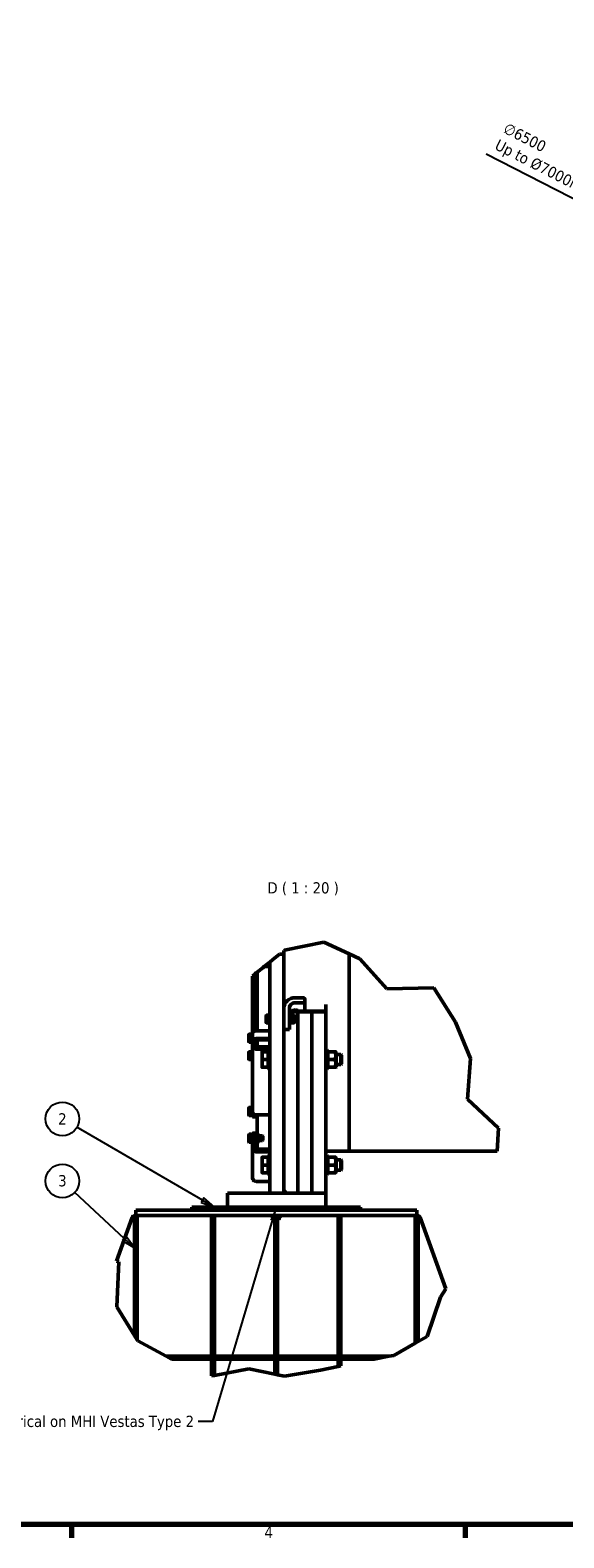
# Model space of a CAD drawing. Header units: millimetres. Extents: x 0 to 63075, y 0 to 44550.
# Tile 15 of 31: x 41497 to 48622, y 1320 to 21422. Entities that reach past the tile are written whole.
import ezdxf

# ---------------------------------------------------------------- set-up
doc = ezdxf.new("R2010")
doc.units = ezdxf.units.MM
doc.header["$LTSCALE"] = 75
for name, color, linetype, lineweight in [('Border (ISO)', 7, 'Continuous', 70), ('Break Line (ISO)', 7, 'Continuous', 50), ('Dimension (ISO)', 7, 'Continuous', 25), ('Symbol (ISO)', 7, 'Continuous', 25), ('Visible (ISO)', 7, 'Continuous', 50)]:
    doc.layers.add(name, color=color, linetype=linetype, lineweight=lineweight)
doc.styles.add('Label Text (ISO)', font='tahoma.ttf')
doc.styles.add('Note Text (ISO)', font='tahoma.ttf')
doc.dimstyles.new('Default (ISO)', dxfattribs={"dimscale": 75, "dimtxt": 2, "dimasz": 2.5, "dimexe": 3.175, "dimexo": 0, "dimgap": 0.762, "dimtad": 1, "dimrnd": 1e-08, "dimtxsty": 'Note Text (ISO)', "dimcen": 0.09, "dimdle": 10, "dimclrd": 256, "dimclre": 256, "dimclrt": 256, "dimazin": 2, "dimtfac": 1, "dimtmove": 0, "dimatfit": 3, "dimfxl": 1, "dimtolj": 1, "dimtzin": 0, "dimlwd": -1, "dimlwe": -1, "dimarcsym": 0})
doc.dimstyles.new('Default - Method 1b (ISO)$7', dxfattribs={"dimscale": 75, "dimtxt": 2, "dimasz": 2.5, "dimexe": 3.175, "dimexo": 0, "dimgap": 0.762, "dimtad": 1, "dimtoh": 1, "dimrnd": 1e-08, "dimtxsty": 'Note Text (ISO)', "dimcen": 0.09, "dimdle": 10, "dimclrd": 256, "dimclre": 256, "dimclrt": 256, "dimazin": 2, "dimtfac": 1.75, "dimtmove": 0, "dimatfit": 3, "dimfxl": 1, "dimtolj": 1, "dimlwd": -1, "dimlwe": -1, "dimarcsym": 0})

# ---------------------------------------------------------------- blocks, each defined once
blk = doc.blocks.new('Borders Default Border')
at = {"layer": 'Border (ISO)'}
for p, q in [((560.67, 20), (560.67, 17.6)), ((630.75, 20), (630.75, 17.6))]:
    blk.add_line(p, q, dxfattribs=at)
at = {"layer": 'Border (ISO)', "flags": 128}
blk.add_lwpolyline([(20, 20), (20, 574), (821, 574), (821, 20), (20, 20)], dxfattribs=at)
at = {"layer": 'Border (ISO)', "insert": (595.01, 17.6), "char_height": 2, "attachment_point": 7, "style": 'Label Text (ISO)'}
blk.add_mtext('4', dxfattribs=at)
blk = doc.blocks.new('*D8')
at = {"layer": 'Defpoints', "color": 0, "transparency": 16777216}
for p in [(50913, 18071), (56705, 15119)]:
    blk.add_point(p, dxfattribs=at)
at = {"layer": 'Dimension (ISO)', "transparency": 16777216}
for p, q in [((50913, 18071), (47585, 19767)), ((56538, 15204), (51081, 17986))]:
    blk.add_line(p, q, dxfattribs=at)
for points in [[(51095, 18014), (51066, 17958), (50913, 18071)], [(56552, 15232), (56523, 15177), (56705, 15119)]]:
    blk.add_solid(points, dxfattribs=at)
at = {"layer": 'Dimension (ISO)', "transparency": 16777216, "insert": (47868, 20196), "char_height": 150, "attachment_point": 1, "rotation": 332.9934, "style": 'Note Text (ISO)'}
blk.add_mtext('\\A1;\\fTahoma|b0|i0;\\H149.0446;∅6500\\P\\fTahoma|b0|i0;\\H149.0446;Up to Ø7000mm tower section', dxfattribs=at)
blk = doc.blocks.new('Balloon4')
at = {"layer": 'Symbol (ISO)'}
for p, q in [((583.97, 77.64), (561.63, 90.58)), ((584.22, 78.07), (583.72, 77.2)), ((586.13, 76.38), (584.22, 78.07)), ((583.72, 77.2), (586.13, 76.38)), ((583.97, 77.64), (586.13, 76.38))]:
    blk.add_line(p, q, dxfattribs=at)
at = {"layer": 'Symbol (ISO)', "flags": 128}
blk.add_lwpolyline([(583.72, 77.2), (586.13, 76.38), (584.22, 78.07), (583.72, 77.2)], dxfattribs=at)
at = {"layer": 'Symbol (ISO)'}
blk.add_circle((559.04, 92.08), 3, dxfattribs=at)
blk.add_solid([(583.72, 77.2), (586.13, 76.38), (584.22, 78.07), (583.72, 77.2)], dxfattribs=at)
at = {"layer": 'Symbol (ISO)', "insert": (559.04, 92.08), "char_height": 2, "attachment_point": 5, "style": 'Label Text (ISO)'}
blk.add_mtext('2', dxfattribs=at)
blk = doc.blocks.new('Balloon6')
at = {"layer": 'Symbol (ISO)'}
for p, q in [((570.02, 70.83), (561.23, 79.01)), ((570.36, 71.2), (569.68, 70.47)), ((569.68, 70.47), (571.85, 69.13)), ((570.02, 70.83), (571.85, 69.13)), ((571.85, 69.13), (570.36, 71.2))]:
    blk.add_line(p, q, dxfattribs=at)
at = {"layer": 'Symbol (ISO)', "flags": 128}
blk.add_lwpolyline([(569.68, 70.47), (571.85, 69.13), (570.36, 71.2), (569.68, 70.47)], dxfattribs=at)
at = {"layer": 'Symbol (ISO)'}
blk.add_circle((559.04, 81.05), 3, dxfattribs=at)
blk.add_solid([(569.68, 70.47), (571.85, 69.13), (570.36, 71.2), (569.68, 70.47)], dxfattribs=at)
at = {"layer": 'Symbol (ISO)', "insert": (559.04, 81.07), "char_height": 2, "attachment_point": 5, "style": 'Label Text (ISO)'}
blk.add_mtext('3', dxfattribs=at)

msp = doc.modelspace()

# ---------------------------------------------------------------- linework, layer by layer
at = {"layer": 'Break Line (ISO)'}
for p, q in [((45419.282, 9264.3897), (44892.8322, 9157.1818)), ((45753.8708, 9107.6029), (45419.282, 9264.3897)), ((44827.0222, 9103.7049), (44734.7254, 9028.7049)), ((44892.8322, 9157.1818), (44883.8708, 9149.8998)), ((45897.8894, 9040.1165), (45753.8708, 9107.6029)), ((44501.3708, 8839.082), (44516.3708, 8851.271)), ((44516.3708, 8851.271), (44527.6208, 8860.4127)), ((44527.6208, 8860.4127), (44603.1156, 8921.7594)), ((44621.165, 8936.4263), (44603.1156, 8921.7594)), ((44621.165, 8936.4263), (44644.2392, 8955.1763)), ((44644.2392, 8955.1763), (44696.3708, 8997.5382)), ((44696.3708, 8997.5382), (44734.7254, 9028.7049)), ((46257.0786, 8641.6886), (45897.8894, 9040.1165)), ((44463.8708, 8808.6097), (44501.3708, 8839.082)), ((46885.2954, 8653.2697), (46257.0786, 8641.6886)), ((47175.2762, 8193.9425), (46885.2954, 8653.2697)), ((47377.3446, 7713.1785), (47175.2762, 8193.9425)), ((47334.636, 7167.4885), (47377.3446, 7713.1785)), ((47748.5403, 6782.283), (47334.636, 7167.4885)), ((47732.0309, 6476.6618), (47748.5403, 6782.283)), ((42679.2551, 5000.7353), (42650.6218, 5010.2415)), ((42652.4735, 4398.8604), (42679.2551, 5000.7353)), ((47048.0748, 4638.7878), (46975.5428, 4531.1429)), ((46975.5428, 4531.1429), (46799.2791, 4006.7297)), ((42888.4509, 4018.8084), (42652.4735, 4398.8604)), ((42925.9509, 3958.413), (42888.4509, 4018.8084)), ((42934.4105, 3944.7885), (42925.9509, 3958.413)), ((43314.0809, 3741.2049), (42934.4105, 3944.7885)), ((46638.4509, 3915.8217), (46350.9058, 3753.2871)), ((46675.9509, 3937.0185), (46638.4509, 3915.8217)), ((46799.2791, 4006.7297), (46675.9509, 3937.0185)), ((43384.016, 3703.7049), (43314.0809, 3741.2049)), ((46287.1595, 3741.2049), (46089.3081, 3703.7049)), ((46350.9058, 3753.2871), (46287.1595, 3741.2049)), ((43957.2009, 3485.9084), (43919.7009, 3478.804)), ((44415.696, 3572.7709), (43957.2009, 3485.9084)), ((44763.4509, 3502.7568), (44415.696, 3572.7709)), ((44800.9509, 3495.2068), (44763.4509, 3502.7568)), ((44892.8322, 3476.7082), (44800.9509, 3495.2068)), ((45373.3038, 3553.855), (44892.8322, 3476.7082)), ((45607.2009, 3605.1724), (45373.3038, 3553.855)), ((45644.7009, 3613.3999), (45607.2009, 3605.1724))]:
    msp.add_line(p, q, dxfattribs=at)
at = {"layer": 'Visible (ISO)'}
for p, q in [((44883.8708, 9103.7049), (44827.0222, 9103.7049)), ((44883.8708, 9149.8998), (44883.8708, 9103.7049)), ((44883.8708, 9103.7049), (44883.8708, 9028.7049)), ((45753.8708, 9107.6029), (45753.8708, 6476.6618)), ((45753.8708, 6476.6618), (45753.8708, 9107.6029)), ((44527.6208, 8078.3256), (44527.6208, 8860.4127)), ((44696.3708, 8936.4263), (44621.165, 8936.4263)), ((44696.3708, 8955.1763), (44644.2392, 8955.1763)), ((44696.3708, 8997.5382), (44696.3708, 5916.2049)), ((44883.8708, 9028.7049), (44883.8708, 5916.2049)), ((44463.8708, 8808.6097), (44463.8708, 8052.0756)), ((44501.3708, 8077.2313), (44501.3708, 8839.082)), ((45033.8708, 8521.5765), (45127.6208, 8521.5765)), ((45127.6208, 8453.6034), (45033.8708, 8453.6034)), ((45165.1208, 8437.7552), (45165.1208, 8505.7283)), ((44647.6204, 8281.1262), (44649.3057, 8284.0451)), ((44647.6204, 8281.1262), (44647.6204, 8278.385)), ((44647.6204, 8278.385), (44647.6204, 8243.8619)), ((44647.6204, 8243.8619), (44647.6204, 8201.603)), ((44682.1204, 8287.3142), (44651.6397, 8287.3142)), ((44682.1204, 8269.4559), (44651.6397, 8269.4559)), ((44682.1204, 8287.3142), (44682.1204, 8269.4559)), ((44682.1204, 8278.2949), (44685.1208, 8278.2949)), ((44682.1204, 8269.4559), (44682.1204, 8218.2679)), ((44685.1208, 8289.5637), (44687.9333, 8292.3762)), ((44685.1208, 8182.6887), (44685.1208, 8289.5637)), ((44687.9333, 8292.3762), (44687.9333, 8179.8762)), ((44687.9333, 8292.3762), (44696.3708, 8292.3762)), ((44958.8708, 8215.6976), (44958.8708, 8385.6303)), ((44967.3083, 8292.3762), (44958.8708, 8292.3762)), ((44967.3083, 8179.8762), (44967.3083, 8292.3762)), ((44970.1208, 8289.5637), (44967.3083, 8292.3762)), ((44970.1208, 8289.5637), (44970.1208, 8182.6887)), ((44970.1208, 8278.3137), (44973.4107, 8284.012)), ((44974.6716, 8332.2753), (45071.3708, 8332.2753)), ((44975.7638, 8287.2971), (45019.9778, 8287.2971)), ((44975.7638, 8253.8919), (45019.9778, 8253.8919)), ((45408.8708, 8343.5847), (44986.9709, 8343.5847)), ((45025.6208, 8278.3137), (45022.3309, 8284.012)), ((45025.6208, 8193.9387), (45025.6208, 8278.3137)), ((45025.6208, 8266.1262), (45055.5196, 8266.1262)), ((45055.5196, 8206.1262), (45055.5196, 8266.1262)), ((45060.1208, 8261.5253), (45055.5196, 8266.1262)), ((45060.1208, 8261.5253), (45060.1208, 8210.727)), ((45071.3708, 8332.2753), (45071.3708, 8276.0253)), ((45071.3708, 8276.0253), (45071.3708, 8332.2753)), ((45071.3708, 8332.2753), (45258.8708, 8332.2753)), ((45071.3708, 8276.0253), (45071.3708, 5916.2049)), ((45071.3708, 5916.2049), (45071.3708, 8276.0253)), ((45165.1208, 8437.7552), (45165.1208, 8332.2753)), ((45258.8708, 8332.2753), (45258.8708, 8276.0253)), ((45258.8708, 8276.0253), (45258.8708, 8332.2753)), ((45258.8708, 8332.2753), (45446.3708, 8332.2753)), ((45258.8708, 8276.0253), (45258.8708, 5916.2049)), ((45258.8708, 5916.2049), (45258.8708, 8276.0253)), ((45446.3708, 8332.2753), (45446.3708, 8432.9439)), ((45446.3708, 8332.2753), (45446.3708, 8276.0253)), ((45446.3708, 8276.0253), (45446.3708, 5916.2049)), ((44463.8708, 8052.0756), (44463.8708, 7951.4001)), ((44516.3708, 8161.9431), (44527.6208, 8161.9431)), ((44516.3708, 8078.3256), (44696.3708, 8078.3256)), ((44647.6204, 8201.603), (44647.6204, 8191.1262)), ((44647.6204, 8191.1262), (44649.3057, 8188.2072)), ((44682.1204, 8218.2679), (44651.6397, 8218.2679)), ((44682.1204, 8184.9382), (44651.6397, 8184.9382)), ((44682.1204, 8218.2679), (44682.1204, 8184.9382)), ((44682.1204, 8193.9574), (44685.1208, 8193.9574)), ((44685.1208, 8182.6887), (44687.9333, 8179.8762)), ((44687.9333, 8179.8762), (44696.3708, 8179.8762)), ((44958.8708, 8098.9567), (44883.8708, 8098.9567)), ((44958.8708, 8215.6976), (44958.8708, 8165.8629)), ((44967.3083, 8179.8762), (44958.8708, 8179.8762)), ((44958.8708, 8165.8629), (44958.8708, 8102.4702)), ((44958.8708, 8102.4702), (44958.8708, 8098.9567)), ((44970.1208, 8182.6887), (44967.3083, 8179.8762)), ((44970.1208, 8193.9387), (44973.4107, 8188.2404)), ((44975.7638, 8202.7209), (45019.9778, 8202.7209)), ((44975.7638, 8184.9552), (45019.9778, 8184.9552)), ((45025.6208, 8193.9387), (45022.3309, 8188.2404)), ((45025.6208, 8206.1262), (45055.5196, 8206.1262)), ((45060.1208, 8210.727), (45055.5196, 8206.1262)), ((44415.1204, 8027.7015), (44418.8886, 8034.2282)), ((44415.1204, 8027.7015), (44415.1204, 8021.3353)), ((44415.1204, 8021.3353), (44415.1204, 7982.0352)), ((44415.1204, 7982.0352), (44415.1204, 7943.4015)), ((44415.1204, 7943.4015), (44415.1204, 7937.7015)), ((44415.1204, 7937.7015), (44418.8886, 7931.1748)), ((44449.6204, 8034.6573), (44419.1397, 8034.6573)), ((44449.6204, 8008.0132), (44419.1397, 8008.0132)), ((44449.6204, 7956.0573), (44419.1397, 7956.0573)), ((44449.6204, 7930.7457), (44419.1397, 7930.7457)), ((44449.6204, 8034.6573), (44449.6204, 8008.0132)), ((44449.6204, 8024.8703), (44452.6208, 8024.8703)), ((44449.6204, 8008.0132), (44449.6204, 7956.0573)), ((44449.6204, 7956.0573), (44449.6204, 7930.7457)), ((44449.6204, 7940.5328), (44452.6208, 7940.5328)), ((44452.6208, 8036.139), (44455.4333, 8038.9515)), ((44452.6208, 7929.264), (44452.6208, 8036.139)), ((44452.6208, 7929.264), (44455.4333, 7926.4515)), ((44455.4333, 8038.9515), (44455.4333, 7926.4515)), ((44455.4333, 8038.9515), (44463.8708, 8038.9515)), ((44455.4333, 7926.4515), (44463.8708, 7926.4515)), ((44463.8708, 7923.2751), (44463.8708, 7951.4001)), ((44463.8708, 7923.2751), (44463.8708, 7897.6621)), ((44463.8708, 7881.4242), (44463.8708, 7897.6621)), ((44463.8708, 7005.7992), (44463.8708, 7881.4242)), ((44501.3708, 7951.4001), (44501.3708, 7923.2751)), ((44509.8083, 7926.4515), (44501.3708, 7926.4515)), ((44501.3708, 7897.6621), (44501.3708, 7923.2751)), ((44501.3708, 7897.6621), (44501.3708, 7881.4242)), ((44509.8083, 7926.4515), (44509.8083, 7958.1443)), ((44512.6208, 7929.264), (44509.8083, 7926.4515)), ((44512.6208, 7958.662), (44512.6208, 7929.264)), ((44512.6208, 7940.514), (44514.2523, 7937.6882)), ((44696.3708, 7977.6501), (44516.3708, 7977.6501)), ((44696.3708, 7958.9001), (44516.3708, 7958.9001)), ((44516.3708, 7868.4338), (44696.3708, 7868.4338)), ((44518.2638, 7937.0837), (44527.6208, 7937.0837)), ((44527.6208, 7868.4338), (44527.6208, 7958.9001)), ((44415.1204, 7793.5093), (44417.261, 7797.2169)), ((44415.1204, 7793.5093), (44415.1204, 7784.2101)), ((44415.1204, 7784.2101), (44415.1204, 7742.6354)), ((44415.1204, 7742.6354), (44415.1204, 7706.9346)), ((44415.1204, 7706.9346), (44415.1204, 7703.5093)), ((44415.1204, 7703.5093), (44417.261, 7699.8018)), ((44449.6204, 7800.0263), (44419.1397, 7800.0263)), ((44449.6204, 7768.3939), (44419.1397, 7768.3939)), ((44449.6204, 7716.8769), (44419.1397, 7716.8769)), ((44449.6204, 7696.9924), (44419.1397, 7696.9924)), ((44449.6204, 7800.0263), (44449.6204, 7768.3939)), ((44449.6204, 7790.6781), (44452.6208, 7790.6781)), ((44449.6204, 7768.3939), (44449.6204, 7716.8769)), ((44449.6204, 7716.8769), (44449.6204, 7696.9924)), ((44449.6204, 7706.3406), (44452.6208, 7706.3406)), ((44452.6208, 7801.9468), (44455.4333, 7804.7593)), ((44452.6208, 7695.0718), (44452.6208, 7801.9468)), ((44452.6208, 7695.0718), (44455.4333, 7692.2593)), ((44455.4333, 7804.7593), (44455.4333, 7692.2593)), ((44455.4333, 7804.7593), (44463.8708, 7804.7593)), ((44455.4333, 7692.2593), (44463.8708, 7692.2593)), ((44696.3708, 7835.9578), (44516.3708, 7835.9578)), ((44593.2454, 7800.5799), (44593.2454, 7749.0174)), ((44593.2454, 7749.0174), (44593.2454, 7645.8924)), ((44593.2454, 7645.8924), (44593.2454, 7594.3299)), ((44674.6204, 7800.5799), (44602.4562, 7800.5799)), ((44674.6204, 7697.4549), (44602.4562, 7697.4549)), ((44674.6204, 7800.5799), (44674.6204, 7697.4549)), ((44674.6204, 7793.2861), (44677.6208, 7793.2861)), ((44674.6204, 7697.4549), (44674.6204, 7594.3299)), ((44677.6208, 7816.5174), (44682.3083, 7821.2049)), ((44677.6208, 7578.3924), (44677.6208, 7816.5174)), ((44682.3083, 7821.2049), (44682.3083, 7573.7049)), ((44682.3083, 7821.2049), (44696.3708, 7821.2049)), ((45460.4333, 7821.2049), (45446.3708, 7821.2049)), ((45460.4333, 7573.7049), (45460.4333, 7821.2049)), ((45465.1208, 7816.5174), (45460.4333, 7821.2049)), ((45465.1208, 7816.5174), (45465.1208, 7578.3924)), ((45465.1208, 7793.2674), (45469.3427, 7800.5799)), ((45478.5534, 7800.5799), (45567.9382, 7800.5799)), ((45478.5534, 7697.4549), (45567.9382, 7697.4549)), ((45581.3708, 7793.2674), (45577.1489, 7800.5799)), ((45581.3708, 7601.6424), (45581.3708, 7793.2674)), ((45581.3708, 7764.9549), (45643.4187, 7764.9549)), ((45643.4187, 7629.9549), (45643.4187, 7764.9549)), ((45652.6208, 7755.7531), (45643.4187, 7764.9549)), ((45652.6208, 7639.1566), (45643.4187, 7629.9549)), ((45652.6208, 7755.7531), (45652.6208, 7639.1566)), ((44674.6204, 7594.3299), (44602.4562, 7594.3299)), ((44674.6204, 7601.6236), (44677.6208, 7601.6236)), ((44677.6208, 7578.3924), (44682.3083, 7573.7049)), ((44682.3083, 7573.7049), (44696.3708, 7573.7049)), ((45460.4333, 7573.7049), (45446.3708, 7573.7049)), ((45465.1208, 7578.3924), (45460.4333, 7573.7049)), ((45465.1208, 7601.6424), (45469.3427, 7594.3299)), ((45478.5534, 7594.3299), (45567.9382, 7594.3299)), ((45581.3708, 7601.6424), (45577.1489, 7594.3299)), ((45581.3708, 7629.9549), (45643.4187, 7629.9549)), ((44415.1204, 7050.1753), (44418.8886, 7056.7021)), ((44415.1204, 7050.1753), (44415.1204, 7043.8091)), ((44415.1204, 7043.8091), (44415.1204, 7004.5091)), ((44449.6204, 7057.1312), (44419.1397, 7057.1312)), ((44449.6204, 7057.1312), (44449.6204, 7030.487)), ((44449.6204, 7047.3441), (44452.6208, 7047.3441)), ((44452.6208, 7058.6128), (44455.4333, 7061.4253)), ((44452.6208, 6951.7378), (44452.6208, 7058.6128)), ((44455.4333, 7061.4253), (44455.4333, 6948.9253)), ((44455.4333, 7061.4253), (44463.8708, 7061.4253)), ((44415.1204, 7004.5091), (44415.1204, 6965.8753)), ((44415.1204, 6965.8753), (44415.1204, 6960.1753)), ((44415.1204, 6960.1753), (44418.8886, 6953.6486)), ((44449.6204, 7030.487), (44419.1397, 7030.487)), ((44449.6204, 6978.5312), (44419.1397, 6978.5312)), ((44449.6204, 6953.2195), (44419.1397, 6953.2195)), ((44449.6204, 7030.487), (44449.6204, 6978.5312)), ((44449.6204, 6978.5312), (44449.6204, 6953.2195)), ((44449.6204, 6963.0066), (44452.6208, 6963.0066)), ((44452.6208, 6951.7378), (44455.4333, 6948.9253)), ((44455.4333, 6948.9253), (44463.8708, 6948.9253)), ((44463.8708, 6935.1501), (44463.8708, 7005.7992)), ((44463.8708, 6932.6381), (44463.8708, 6935.1501)), ((44463.8708, 6932.6381), (44501.3708, 6932.6381)), ((44501.3708, 6962.2281), (44501.3708, 6935.1501)), ((44509.8083, 6948.9253), (44501.3708, 6948.9253)), ((44501.3708, 6935.1501), (44501.3708, 6932.6381)), ((44509.8083, 6948.9253), (44509.8083, 6960.6894)), ((44512.6208, 6951.7378), (44509.8083, 6948.9253)), ((44512.6208, 6960.449), (44512.6208, 6951.7378)), ((44516.3708, 6960.3328), (44696.3708, 6960.3328)), ((44527.6208, 6694.3069), (44527.6208, 6960.3328)), ((44415.1204, 6693.6891), (44417.261, 6697.3966)), ((44415.1204, 6693.6891), (44415.1204, 6684.3899)), ((44415.1204, 6684.3899), (44415.1204, 6642.8152)), ((44415.1204, 6642.8152), (44415.1204, 6607.1144)), ((44449.6204, 6700.2061), (44419.1397, 6700.2061)), ((44449.6204, 6668.5737), (44419.1397, 6668.5737)), ((44449.6204, 6700.2061), (44449.6204, 6668.5737)), ((44449.6204, 6690.8579), (44452.6208, 6690.8579)), ((44449.6204, 6668.5737), (44449.6204, 6617.0567)), ((44452.6208, 6702.1266), (44455.4333, 6704.9391)), ((44452.6208, 6595.2516), (44452.6208, 6702.1266)), ((44455.4333, 6704.9391), (44455.4333, 6592.4391)), ((44455.4333, 6704.9391), (44463.8708, 6704.9391)), ((44463.8708, 6700.1302), (44463.8708, 6714.6624)), ((44463.8708, 6714.6624), (44501.3708, 6714.6624)), ((44463.8708, 6623.3986), (44463.8708, 6700.1302)), ((44501.3708, 6714.6624), (44501.3708, 6700.1302)), ((44509.8083, 6704.9391), (44501.3708, 6704.9391)), ((44501.3708, 6623.3986), (44501.3708, 6700.1302)), ((44509.8083, 6592.4391), (44509.8083, 6704.9391)), ((44512.6208, 6702.1266), (44509.8083, 6704.9391)), ((44512.6208, 6702.1266), (44512.6208, 6595.2516)), ((44512.6208, 6690.8766), (44514.2523, 6693.7024)), ((44518.2638, 6694.3069), (44534.8028, 6694.3069)), ((44518.2638, 6693.0447), (44534.8028, 6693.0447)), ((44518.2638, 6647.4269), (44534.8028, 6647.4269)), ((44540.4458, 6690.8766), (44538.8143, 6693.7024)), ((44540.4458, 6690.8766), (44540.4458, 6606.5016)), ((44540.4458, 6690.8766), (44559.1958, 6690.8766)), ((44559.1958, 6690.8766), (44559.1958, 6606.5016)), ((44559.1958, 6678.6891), (44598.0196, 6678.6891)), ((44598.0196, 6618.6891), (44598.0196, 6678.6891)), ((44602.6208, 6674.0882), (44598.0196, 6678.6891)), ((44602.6208, 6674.0882), (44602.6208, 6623.29)), ((44415.1204, 6607.1144), (44415.1204, 6603.6891)), ((44415.1204, 6603.6891), (44417.261, 6599.9816)), ((44449.6204, 6617.0567), (44419.1397, 6617.0567)), ((44449.6204, 6597.1722), (44419.1397, 6597.1722)), ((44449.6204, 6617.0567), (44449.6204, 6597.1722)), ((44449.6204, 6606.5204), (44452.6208, 6606.5204)), ((44452.6208, 6595.2516), (44455.4333, 6592.4391)), ((44455.4333, 6592.4391), (44463.8708, 6592.4391)), ((44463.8708, 6600.9113), (44463.8708, 6623.3986)), ((44463.8708, 6558.733), (44463.8708, 6600.9113)), ((44463.8708, 6558.733), (44463.8708, 6536.2457)), ((44463.8708, 6517.9763), (44463.8708, 6536.2457)), ((44463.8708, 6124.0307), (44463.8708, 6517.9763)), ((44501.3708, 6623.3986), (44501.3708, 6600.9113)), ((44501.3708, 6600.9113), (44501.3708, 6558.733)), ((44509.8083, 6592.4391), (44501.3708, 6592.4391)), ((44501.3708, 6536.2457), (44501.3708, 6558.733)), ((44501.3708, 6536.2457), (44501.3708, 6517.9763)), ((44512.6208, 6595.2516), (44509.8083, 6592.4391)), ((44512.6208, 6606.5016), (44514.2523, 6603.6758)), ((44516.3708, 6503.3607), (44696.3708, 6503.3607)), ((44696.3708, 6466.8218), (44516.3708, 6466.8218)), ((44518.2638, 6603.0713), (44534.8028, 6603.0713)), ((44527.6208, 6503.3607), (44527.6208, 6603.0713)), ((44540.4458, 6606.5016), (44538.8143, 6603.6758)), ((44540.4458, 6606.5016), (44559.1958, 6606.5016)), ((44559.1958, 6618.6891), (44598.0196, 6618.6891)), ((44602.6208, 6623.29), (44598.0196, 6618.6891)), ((45753.8708, 6476.6618), (45446.3708, 6476.6618)), ((45753.8708, 6476.6618), (47732.0309, 6476.6618)), ((44593.2454, 6394.3299), (44593.2454, 6342.7674)), ((44593.2454, 6342.7674), (44593.2454, 6239.6424)), ((44593.2454, 6239.6424), (44593.2454, 6188.0799)), ((44674.6204, 6394.3299), (44602.4562, 6394.3299)), ((44674.6204, 6291.2049), (44602.4562, 6291.2049)), ((44674.6204, 6394.3299), (44674.6204, 6291.2049)), ((44674.6204, 6387.0361), (44677.6208, 6387.0361)), ((44674.6204, 6291.2049), (44674.6204, 6188.0799)), ((44677.6208, 6410.2674), (44682.3083, 6414.9549)), ((44677.6208, 6172.1424), (44677.6208, 6410.2674)), ((44682.3083, 6414.9549), (44682.3083, 6167.4549)), ((44682.3083, 6414.9549), (44696.3708, 6414.9549)), ((45460.4333, 6414.9549), (45446.3708, 6414.9549)), ((45460.4333, 6167.4549), (45460.4333, 6414.9549)), ((45465.1208, 6410.2674), (45460.4333, 6414.9549)), ((45465.1208, 6410.2674), (45465.1208, 6172.1424)), ((45465.1208, 6387.0174), (45469.3427, 6394.3299)), ((45478.5534, 6394.3299), (45567.9382, 6394.3299)), ((45478.5534, 6291.2049), (45567.9382, 6291.2049)), ((45581.3708, 6387.0174), (45577.1489, 6394.3299)), ((45581.3708, 6195.3924), (45581.3708, 6387.0174)), ((45581.3708, 6358.7049), (45643.4187, 6358.7049)), ((45643.4187, 6223.7049), (45643.4187, 6358.7049)), ((45652.6208, 6349.5031), (45643.4187, 6358.7049)), ((45652.6208, 6232.9066), (45643.4187, 6223.7049)), ((45652.6208, 6349.5031), (45652.6208, 6232.9066)), ((44516.3708, 6072.8763), (44696.3708, 6072.8763)), ((44674.6204, 6188.0799), (44602.4562, 6188.0799)), ((44674.6204, 6195.3736), (44677.6208, 6195.3736)), ((44677.6208, 6172.1424), (44682.3083, 6167.4549)), ((44682.3083, 6167.4549), (44696.3708, 6167.4549)), ((45460.4333, 6167.4549), (45446.3708, 6167.4549)), ((45465.1208, 6172.1424), (45460.4333, 6167.4549)), ((45465.1208, 6195.3924), (45469.3427, 6188.0799)), ((45478.5534, 6188.0799), (45567.9382, 6188.0799)), ((45581.3708, 6195.3924), (45577.1489, 6188.0799)), ((45581.3708, 6223.7049), (45643.4187, 6223.7049)), ((44133.8708, 5728.7049), (44133.8708, 5916.2049)), ((44133.8708, 5916.2049), (44208.8708, 5916.2049)), ((45371.3708, 5916.2049), (44208.8708, 5916.2049)), ((44883.8708, 5916.2049), (44696.3708, 5916.2049)), ((44921.3708, 5916.2049), (44883.8708, 5953.7049)), ((45371.3708, 5916.2049), (45446.3708, 5916.2049)), ((45446.3708, 5728.7049), (45446.3708, 5916.2049)), ((42907.2009, 5691.2049), (46657.2009, 5691.2049)), ((42907.2009, 5616.2049), (42907.2009, 5691.2049)), ((43657.2009, 5728.7049), (43657.2009, 5691.2049)), ((45907.2009, 5728.7049), (43657.2009, 5728.7049)), ((45907.2009, 5728.7049), (45907.2009, 5691.2049)), ((46657.2009, 5616.2049), (46657.2009, 5691.2049)), ((42650.6218, 5010.2415), (42860.7528, 5591.4549)), ((42907.2009, 5616.2049), (42888.4509, 5616.2049)), ((42888.4509, 4018.8084), (42888.4509, 5616.2049)), ((42907.2009, 5616.2049), (46657.2009, 5616.2049)), ((42925.9509, 3958.413), (42925.9509, 5616.2049)), ((43919.7009, 3478.804), (43919.7009, 5616.2049)), ((43957.2009, 3485.9084), (43957.2009, 5616.2049)), ((44763.4509, 3502.7568), (44763.4509, 5616.2049)), ((44800.9509, 3495.2068), (44800.9509, 5616.2049)), ((45607.2009, 3605.1724), (45607.2009, 5616.2049)), ((45644.7009, 3613.3999), (45644.7009, 5616.2049)), ((46638.4509, 3915.8217), (46638.4509, 5616.2049)), ((46675.9509, 5616.2049), (46657.2009, 5616.2049)), ((46675.9509, 3937.0185), (46675.9509, 5616.2049)), ((46703.6489, 5591.4549), (47048.0748, 4638.7878)), ((43314.0809, 3741.2049), (43919.7009, 3741.2049)), ((43384.016, 3703.7049), (43919.7009, 3703.7049)), ((43919.7009, 3703.7049), (43919.7009, 3741.2049)), ((44763.4509, 3741.2049), (43957.2009, 3741.2049)), ((43957.2009, 3741.2049), (43957.2009, 3703.7049)), ((43957.2009, 3703.7049), (44763.4509, 3703.7049)), ((44763.4509, 3703.7049), (44763.4509, 3741.2049)), ((45607.2009, 3741.2049), (44800.9509, 3741.2049)), ((44800.9509, 3741.2049), (44800.9509, 3703.7049)), ((44800.9509, 3703.7049), (45607.2009, 3703.7049)), ((45607.2009, 3703.7049), (45607.2009, 3741.2049)), ((45644.7009, 3741.2049), (46287.1595, 3741.2049)), ((45644.7009, 3703.7049), (45644.7009, 3741.2049)), ((45644.7009, 3703.7049), (46089.3081, 3703.7049))]:
    msp.add_line(p, q, dxfattribs=at)
for centre, radius, start, end in [((42896.0187, 5578.7049), 37.5, 101.64282588, 160.12312781), ((44782.2009, 5616.2049), 56.25, 180, 250.52877937), ((44782.2009, 5616.2049), 56.25, 289.47122063, 0), ((46668.383, 5578.7049), 37.5, 19.87687219, 78.35717412)]:
    msp.add_arc(centre, radius, start, end, dxfattribs=at)
for centre, major_axis, ratio, start_param, end_param in [((44715.1208, 8903.0094), (-36.2222, 36.2222), 0.2679491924, 5.4977871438, 5.5503908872), ((45033.8708, 8385.6303), (-150, 0), 0.906307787, 4.7123889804, 6.2831853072), ((45033.8708, 8385.6303), (-75, 0), 0.906307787, 4.7123889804, 6.2831853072), ((45127.6208, 8505.7283), (37.5, 0), 0.4226182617, 0, 1.5707963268), ((45127.6208, 8437.7552), (37.5, 0), 0.4226182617, 0, 1.5707963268), ((45033.8708, 8290.5412), (-75, 0), 0.906307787, 4.7123889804, 6.256187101), ((45033.8708, 8342.6661), (37.5, 0), 0.4226182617, 5.5681438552, 7.853981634), ((45408.8708, 8327.7365), (37.5, 0), 0.4226182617, 0.2904606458, 1.5707963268), ((44516.3708, 8052.0756), (-52.5, 0), 0.5, 4.7123889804, 6.2831853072), ((44516.3708, 8148.9527), (-15, 0), 0.8660254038, 4.7123889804, 6.2831853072), ((44516.3708, 7951.4001), (-52.5, 0), 0.5, 4.7123889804, 6.2831853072), ((44516.3708, 7881.4242), (-52.5, 0), 0.8660254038, 0, 1.5707963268), ((44516.3708, 7951.4001), (-15, 0), 0.5, 4.7123889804, 6.2831853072), ((44516.3708, 7881.4242), (-15, 0), 0.8660254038, 0, 1.5707963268), ((44516.3708, 7005.7992), (-52.5, 0), 0.8660254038, 0, 1.5707963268), ((44516.3708, 6517.9763), (-52.5, 0), 0.9743700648, 0, 1.5707963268), ((44516.3708, 6517.9763), (-15, 0), 0.9743700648, 0, 1.5707963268), ((44516.3708, 6124.0307), (-52.5, 0), 0.9743700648, 0, 1.5707963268)]:
    msp.add_ellipse(centre, major_axis=major_axis, ratio=ratio, start_param=start_param, end_param=end_param, dxfattribs=at)
for points, weights in [([(44651.6397, 8287.3142), (44647.6204, 8282.529), (44647.6204, 8278.385)], [1, 1.0379548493, 1]), ([(44647.6204, 8278.385), (44647.6204, 8274.241), (44651.6397, 8269.4559)], [1, 1.0379548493, 1]), ([(44651.6397, 8269.4559), (44647.6204, 8255.7401), (44647.6204, 8243.8619)], [1, 1.0379548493, 1]), ([(44647.6204, 8243.8619), (44647.6204, 8231.9836), (44651.6397, 8218.2679)], [1, 1.0379548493, 1]), ([(44975.7638, 8287.2971), (44968.2638, 8270.5945), (44975.7638, 8253.8919)], [1, 1.15470053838, 1]), ([(44975.7638, 8253.8919), (44968.2638, 8228.3064), (44975.7638, 8202.7209)], [1, 1.15470053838, 1]), ([(44973.4107, 8284.012), (44974.3204, 8285.5875), (44975.7638, 8287.2971)], [1.04387878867, 1.02646777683, 1]), ([(45019.9778, 8253.8919), (45027.4778, 8270.5945), (45019.9778, 8287.2971)], [1, 1.15470053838, 1]), ([(45019.9778, 8287.2971), (45021.4212, 8285.5875), (45022.3309, 8284.012)], [1, 1.02646777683, 1.04387878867]), ([(45019.9778, 8202.7209), (45027.4778, 8228.3064), (45019.9778, 8253.8919)], [1, 1.15470053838, 1]), ([(44651.6397, 8218.2679), (44647.6204, 8209.3372), (44647.6204, 8201.603)], [1, 1.0379548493, 1]), ([(44647.6204, 8201.603), (44647.6204, 8193.8688), (44651.6397, 8184.9382)], [1, 1.0379548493, 1]), ([(44651.6397, 8184.9382), (44650.2112, 8186.6388), (44649.3057, 8188.2072)], [1, 1.01316741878, 1.01719867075]), ([(44975.7638, 8202.7209), (44968.2638, 8193.8381), (44975.7638, 8184.9552)], [1, 1.15470053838, 1]), ([(45019.9778, 8184.9552), (45027.4778, 8193.8381), (45019.9778, 8202.7209)], [1, 1.15470053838, 1]), ([(44419.1397, 8034.6573), (44415.1204, 8027.5181), (44415.1204, 8021.3353)], [1, 1.0379548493, 1]), ([(44415.1204, 8021.3353), (44415.1204, 8015.1524), (44419.1397, 8008.0132)], [1, 1.0379548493, 1]), ([(44419.1397, 8008.0132), (44415.1204, 7994.0916), (44415.1204, 7982.0352)], [1, 1.0379548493, 1]), ([(44415.1204, 7982.0352), (44415.1204, 7969.9789), (44419.1397, 7956.0573)], [1, 1.0379548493, 1]), ([(44419.1397, 7956.0573), (44415.1204, 7949.2751), (44415.1204, 7943.4015)], [1, 1.0379548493, 1]), ([(44415.1204, 7943.4015), (44415.1204, 7937.5279), (44419.1397, 7930.7457)], [1, 1.0379548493, 1]), ([(44418.8886, 8034.2282), (44419.012, 8034.4419), (44419.1397, 8034.6573)], [1.00225477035, 1.00116302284, 1]), ([(44514.2463, 7958.8245), (44514.3239, 7948.7342), (44518.2638, 7937.0837)], [1.07731541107, 1.07570823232, 1]), ([(44518.2638, 7937.0837), (44514.4143, 7937.4076), (44514.2523, 7937.6882)], [1, 1.0738437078, 1.07719130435]), ([(44419.1397, 7800.0263), (44415.1204, 7791.5504), (44415.1204, 7784.2101)], [1, 1.0379548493, 1]), ([(44415.1204, 7784.2101), (44415.1204, 7776.8697), (44419.1397, 7768.3939)], [1, 1.0379548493, 1]), ([(44419.1397, 7768.3939), (44415.1204, 7754.5899), (44415.1204, 7742.6354)], [1, 1.0379548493, 1]), ([(44415.1204, 7742.6354), (44415.1204, 7730.6808), (44419.1397, 7716.8769)], [1, 1.0379548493, 1]), ([(44419.1397, 7716.8769), (44415.1204, 7711.5489), (44415.1204, 7706.9346)], [1, 1.0379548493, 1]), ([(44415.1204, 7706.9346), (44415.1204, 7702.3204), (44419.1397, 7696.9924)], [1, 1.0379548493, 1]), ([(44417.261, 7797.2169), (44418.0458, 7798.5762), (44419.1397, 7800.0263)], [1.01477992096, 1.01005230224, 1]), ([(44593.2454, 7800.5799), (44593.2454, 7800.5799), (44602.4562, 7800.5799)], [1, 1.0379548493, 1]), ([(44602.4562, 7800.5799), (44593.2454, 7772.9476), (44593.2454, 7749.0174)], [1, 1.0379548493, 1]), ([(44593.2454, 7749.0174), (44593.2454, 7725.0872), (44602.4562, 7697.4549)], [1, 1.0379548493, 1]), ([(44602.4562, 7697.4549), (44593.2454, 7669.8226), (44593.2454, 7645.8924)], [1, 1.0379548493, 1]), ([(44593.2454, 7645.8924), (44593.2454, 7621.9622), (44602.4562, 7594.3299)], [1, 1.0379548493, 1]), ([(45469.3427, 7800.5799), (45469.3427, 7800.5799), (45478.5534, 7800.5799)], [1.07735026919, 1.07735026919, 1]), ([(45478.5534, 7800.5799), (45461.3659, 7749.0174), (45478.5534, 7697.4549)], [1, 1.15470053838, 1]), ([(45478.5534, 7697.4549), (45461.3659, 7645.8924), (45478.5534, 7594.3299)], [1, 1.15470053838, 1]), ([(45567.9382, 7697.4549), (45585.1257, 7749.0174), (45567.9382, 7800.5799)], [1, 1.15470053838, 1]), ([(45567.9382, 7800.5799), (45577.1489, 7800.5799), (45577.1489, 7800.5799)], [1, 1.07735026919, 1.07735026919]), ([(45567.9382, 7594.3299), (45585.1257, 7645.8924), (45567.9382, 7697.4549)], [1, 1.15470053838, 1]), ([(44602.4562, 7594.3299), (44593.2454, 7594.3299), (44593.2454, 7594.3299)], [1, 1.0379548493, 1]), ([(45478.5534, 7594.3299), (45469.3427, 7594.3299), (45469.3427, 7594.3299)], [1, 1.07735026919, 1.07735026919]), ([(45577.1489, 7594.3299), (45577.1489, 7594.3299), (45567.9382, 7594.3299)], [1.07735026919, 1.07735026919, 1]), ([(44419.1397, 7057.1312), (44415.1204, 7049.9919), (44415.1204, 7043.8091)], [1, 1.0379548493, 1]), ([(44415.1204, 7043.8091), (44415.1204, 7037.6263), (44419.1397, 7030.487)], [1, 1.0379548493, 1]), ([(44418.8886, 7056.7021), (44419.012, 7056.9157), (44419.1397, 7057.1312)], [1.00225477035, 1.00116302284, 1]), ([(44419.1397, 7030.487), (44415.1204, 7016.5655), (44415.1204, 7004.5091)], [1, 1.0379548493, 1]), ([(44415.1204, 7004.5091), (44415.1204, 6992.4527), (44419.1397, 6978.5312)], [1, 1.0379548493, 1]), ([(44419.1397, 6978.5312), (44415.1204, 6971.7489), (44415.1204, 6965.8753)], [1, 1.0379548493, 1]), ([(44415.1204, 6965.8753), (44415.1204, 6960.0017), (44419.1397, 6953.2195)], [1, 1.0379548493, 1]), ([(44419.1397, 6700.2061), (44415.1204, 6691.7302), (44415.1204, 6684.3899)], [1, 1.0379548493, 1]), ([(44415.1204, 6684.3899), (44415.1204, 6677.0495), (44419.1397, 6668.5737)], [1, 1.0379548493, 1]), ([(44419.1397, 6668.5737), (44415.1204, 6654.7697), (44415.1204, 6642.8152)], [1, 1.0379548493, 1]), ([(44415.1204, 6642.8152), (44415.1204, 6630.8606), (44419.1397, 6617.0567)], [1, 1.0379548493, 1]), ([(44417.261, 6697.3966), (44418.0458, 6698.7559), (44419.1397, 6700.2061)], [1.01477992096, 1.01005230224, 1]), ([(44518.2638, 6694.3069), (44510.7638, 6693.6758), (44518.2638, 6693.0447)], [1, 1.15470053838, 1]), ([(44518.2638, 6693.0447), (44510.7638, 6670.2358), (44518.2638, 6647.4269)], [1, 1.15470053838, 1]), ([(44518.2638, 6647.4269), (44510.7638, 6625.2491), (44518.2638, 6603.0713)], [1, 1.15470053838, 1]), ([(44534.8028, 6693.0447), (44542.3028, 6693.6758), (44534.8028, 6694.3069)], [1, 1.15470053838, 1]), ([(44534.8028, 6647.4269), (44542.3028, 6670.2358), (44534.8028, 6693.0447)], [1, 1.15470053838, 1]), ([(44534.8028, 6603.0713), (44542.3028, 6625.2491), (44534.8028, 6647.4269)], [1, 1.15470053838, 1]), ([(44419.1397, 6617.0567), (44415.1204, 6611.7287), (44415.1204, 6607.1144)], [1, 1.0379548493, 1]), ([(44415.1204, 6607.1144), (44415.1204, 6602.5002), (44419.1397, 6597.1722)], [1, 1.0379548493, 1]), ([(44518.2638, 6603.0713), (44514.4143, 6603.3952), (44514.2523, 6603.6758)], [1, 1.0738437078, 1.07719130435]), ([(44538.8143, 6603.6758), (44538.6523, 6603.3952), (44534.8028, 6603.0713)], [1.07719130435, 1.0738437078, 1]), ([(44593.2454, 6394.3299), (44593.2454, 6394.3299), (44602.4562, 6394.3299)], [1, 1.0379548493, 1]), ([(44602.4562, 6394.3299), (44593.2454, 6366.6976), (44593.2454, 6342.7674)], [1, 1.0379548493, 1]), ([(44593.2454, 6342.7674), (44593.2454, 6318.8372), (44602.4562, 6291.2049)], [1, 1.0379548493, 1]), ([(44602.4562, 6291.2049), (44593.2454, 6263.5726), (44593.2454, 6239.6424)], [1, 1.0379548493, 1]), ([(44593.2454, 6239.6424), (44593.2454, 6215.7122), (44602.4562, 6188.0799)], [1, 1.0379548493, 1]), ([(45469.3427, 6394.3299), (45469.3427, 6394.3299), (45478.5534, 6394.3299)], [1.07735026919, 1.07735026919, 1]), ([(45478.5534, 6394.3299), (45461.3659, 6342.7674), (45478.5534, 6291.2049)], [1, 1.15470053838, 1]), ([(45478.5534, 6291.2049), (45461.3659, 6239.6424), (45478.5534, 6188.0799)], [1, 1.15470053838, 1]), ([(45567.9382, 6291.2049), (45585.1257, 6342.7674), (45567.9382, 6394.3299)], [1, 1.15470053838, 1]), ([(45567.9382, 6394.3299), (45577.1489, 6394.3299), (45577.1489, 6394.3299)], [1, 1.07735026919, 1.07735026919]), ([(45567.9382, 6188.0799), (45585.1257, 6239.6424), (45567.9382, 6291.2049)], [1, 1.15470053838, 1]), ([(44602.4562, 6188.0799), (44593.2454, 6188.0799), (44593.2454, 6188.0799)], [1, 1.0379548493, 1]), ([(45478.5534, 6188.0799), (45469.3427, 6188.0799), (45469.3427, 6188.0799)], [1, 1.07735026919, 1.07735026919]), ([(45577.1489, 6188.0799), (45577.1489, 6188.0799), (45567.9382, 6188.0799)], [1.07735026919, 1.07735026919, 1])]:
    msp.add_rational_spline(points, weights, degree=2, dxfattribs=at)

# ---------------------------------------------------------------- block references
at = {"xscale": 75, "yscale": 75, "zscale": 75}
msp.add_blockref('Borders Default Border', (0, 0), dxfattribs=at)
at = {"layer": 'Symbol (ISO)', "xscale": 75, "yscale": 75, "zscale": 75}
for name in ['Balloon4', 'Balloon6']:
    msp.add_blockref(name, (0, 0), dxfattribs=at)

# ---------------------------------------------------------------- texts
at = {"layer": 'Symbol (ISO)', "insert": (44664.9682, 9884.6408), "char_height": 150.000002, "attachment_point": 7, "style": 'Label Text (ISO)'}
msp.add_mtext('D ( 1 : 20 )', dxfattribs=at)
at = {"layer": 'Symbol (ISO)', "insert": (43684.9347, 2948.1691), "char_height": 150.000002, "width": 5048.217416, "attachment_point": 3, "style": 'Note Text (ISO)'}
msp.add_mtext('{\\fTahoma|b0|i0;CTT must be placed symmetrical on MHI Vestas Type 2}', dxfattribs=at)

# ---------------------------------------------------------------- dimensions: what is measured, and where the dimension line sits
at = {"layer": 'Dimension (ISO)'}
dim = msp.add_diameter_dim_2p(p1=(56704.7007, 15119.1999), p2=(50913.4976, 18070.8041), text='\\fTahoma|b0|i0;\\H149.0446;<>\\P\\fTahoma|b0|i0;\\H149.0446;Up to Ø7000mm tower section', dimstyle='Default (ISO)', override={"dimgap": 0.762, "dimdec": 2, "dimlfac": 1, "dimtol": 0, "dimlim": 0, "dimtp": 0, "dimtm": 0, "dimtdec": 2, "dimatfit": 2, "dimtvp": -0.25}, dxfattribs=at)
dim.commit()
dim.dimension.update_dxf_attribs({"geometry": '*D8', "text_midpoint": (48858.2763, 19118.2894), "dimtype": 163})

# ---------------------------------------------------------------- leaders
at = {"layer": 'Symbol (ISO)', "annotation_type": 0, "has_hookline": 1, "hookline_direction": 1, "text_width": 5033.8147}
msp.add_leader([(44782.2009, 5728.7049), (43929.5847, 2873.1691), (43742.0847, 2873.1691)], dimstyle='Default - Method 1b (ISO)$7', override={"dimtad": 0}, dxfattribs=at)

doc.saveas('drawing.dxf')
